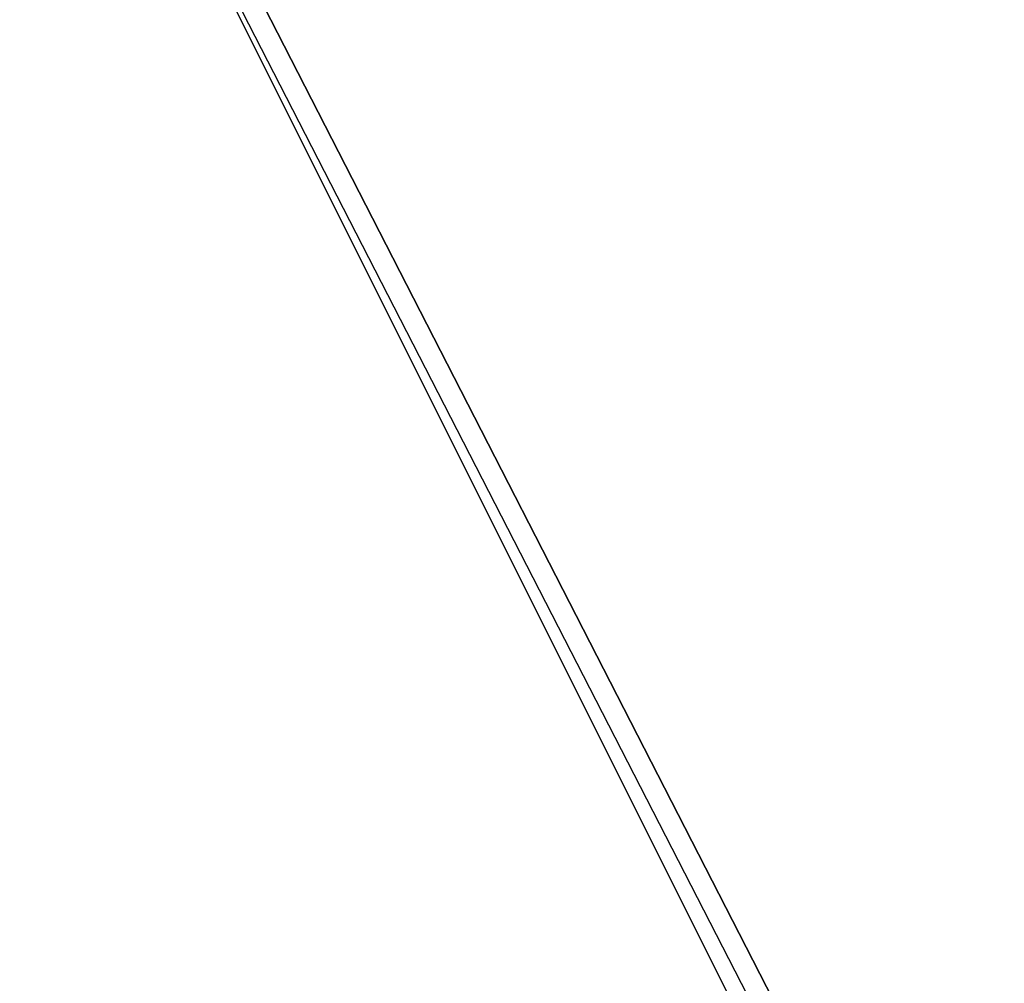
# Model space of a CAD drawing. Header units: feet. Extents: x -79 to 198, y -22 to 181.
# Tile 252 of 256: x 102.821 to 103.093, y 25.133 to 25.4. Entities that reach past the tile are written whole.
import ezdxf

# ---------------------------------------------------------------- set-up
doc = ezdxf.new("R2010")
doc.units = ezdxf.units.FT
doc.layers.add('A-LINEA', color=7, linetype='CONTINUOUS')

msp = doc.modelspace()

# ---------------------------------------------------------------- linework, layer by layer
at = {"layer": 'A-LINEA'}
for points in [[(102.8267, 25.5244), (102.5733, 25.3911), (102.8267, 24.8711), (103.0933, 25.0044), (102.8267, 25.5244)], [(102.5733, 25.3911), (102.8267, 25.5244), (103.0933, 25.0044), (102.84, 24.8711), (102.5733, 25.3911)], [(102.8267, 25.5244), (102.5733, 25.3911), (102.8267, 24.8711), (103.0933, 25.0044), (102.8267, 25.5244)], [(102.5733, 25.3911), (102.8267, 25.5244), (103.0933, 25.0044), (102.84, 24.8711), (102.5733, 25.3911)], [(102.8267, 25.5111), (102.5867, 25.3911), (102.8267, 24.8844), (103.08, 25.0044), (102.8267, 25.5111)], [(102.5867, 25.3911), (102.8267, 25.5111), (103.08, 25.0178), (102.84, 24.8844), (102.5867, 25.3911)], [(102.8267, 25.5111), (102.5867, 25.3911), (102.8267, 24.8844), (103.08, 25.0044), (102.8267, 25.5111)], [(102.5867, 25.3911), (102.8267, 25.5111), (103.08, 25.0178), (102.84, 24.8844), (102.5867, 25.3911)]]:
    msp.add_lwpolyline(points, dxfattribs=at)

doc.saveas('drawing.dxf')
